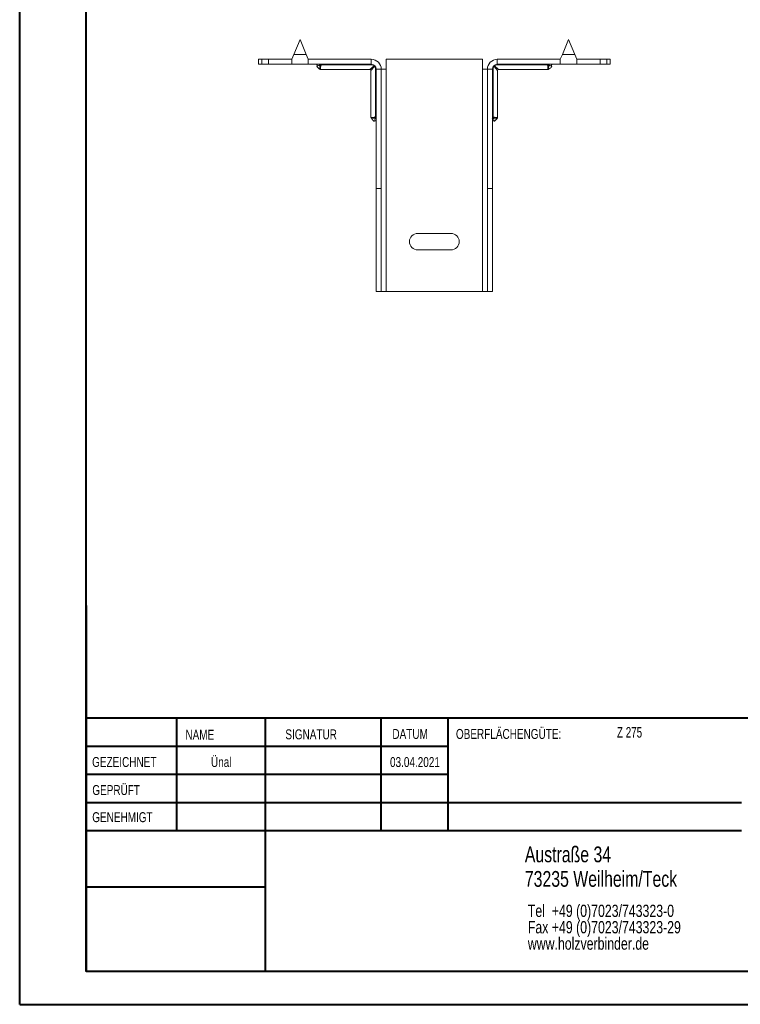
# Model space of a CAD drawing. Header units: millimetres. Extents: x 0 to 210, y 0 to 297.
# Tile 1 of 8: x 0 to 109, y 0 to 149. Entities that reach past the tile are written whole.
import ezdxf

# ---------------------------------------------------------------- set-up
doc = ezdxf.new("R2010")
doc.units = ezdxf.units.MM
doc.styles.add('SLDTEXTSTYLE0', font='TXT', dxfattribs={"width": 0.75})
doc.styles.add('SLDTEXTSTYLE2', font='TXT', dxfattribs={"width": 0.7})

# ---------------------------------------------------------------- blocks, each defined once
blk = doc.blocks.new('SW_NOTE_0')
at = {"color": 0, "linetype": 'Continuous', "lineweight": 0, "char_height": 1.8521, "attachment_point": 1, "style": 'SLDTEXTSTYLE0'}
for s, insert in [('Tel  +49 (0)7023/743323-0', (0, 2.39)), ('Fax +49 (0)7023/743323-29', (0, -0.08)), ('www.holzverbinder.de', (0, -2.55))]:
    blk.add_mtext(s, dxfattribs=dict(at, insert=insert))

msp = doc.modelspace()

# ---------------------------------------------------------------- linework, layer by layer
at = {"color": 7, "linetype": 'Continuous', "lineweight": 40}
for p, q in [((0.08, 0.21), (0.08, 297.21)), ((10.08, 5.21), (10.08, 292.21)), ((10.11, 60.37), (10.11, 5.12)), ((205.08, 43.37), (10.11, 43.37)), ((23.71, 43.37), (23.71, 26.37)), ((37.1, 43.37), (37.1, 5.12)), ((54.51, 43.37), (54.51, 26.37)), ((64.71, 26.37), (64.71, 43.37)), ((64.71, 39.1), (10.11, 39.1)), ((64.71, 34.87), (10.11, 34.87)), ((108.91, 30.62), (10.11, 30.62)), ((108.91, 26.37), (10.11, 26.37)), ((37.1, 17.87), (10.11, 17.87)), ((10.11, 13.71), (10.08, 13.71)), ((10.11, 9.46), (10.08, 9.46)), ((10.08, 5.21), (205.08, 5.21)), ((0.08, 0.21), (210.08, 0.21))]:
    msp.add_line(p, q, dxfattribs=at)
at = {"color": 7, "linetype": 'Continuous', "lineweight": 15}
for p, q in [((42.35, 145.74), (41.41, 143.49)), ((43.29, 143.49), (42.35, 145.74)), ((82.85, 145.74), (81.91, 143.49)), ((83.79, 143.49), (82.85, 145.74)), ((36.1, 142.74), (36.1, 141.99)), ((36.1, 142.74), (36.6, 142.74)), ((36.6, 142.74), (36.6, 141.99)), ((36.6, 142.74), (37.6, 142.74)), ((37.6, 141.99), (37.6, 142.74)), ((41.1, 142.74), (37.6, 142.74)), ((41.41, 143.49), (41.1, 142.74)), ((41.1, 142.74), (41.1, 141.99)), ((41.41, 143.49), (43.29, 143.49)), ((43.6, 142.74), (43.29, 143.49)), ((53.1, 142.74), (43.6, 142.74)), ((43.6, 141.99), (43.6, 142.74)), ((53.1, 141.99), (53.1, 142.74)), ((69.85, 142.74), (55.35, 142.74)), ((55.35, 141.24), (55.35, 142.74)), ((69.85, 142.74), (69.85, 141.24)), ((72.1, 141.99), (72.1, 142.74)), ((72.1, 142.74), (81.6, 142.74)), ((81.91, 143.49), (81.6, 142.74)), ((81.6, 142.74), (81.6, 141.99)), ((81.91, 143.49), (83.79, 143.49)), ((84.1, 142.74), (83.79, 143.49)), ((84.1, 141.99), (84.1, 142.74)), ((84.1, 142.74), (87.6, 142.74)), ((87.6, 141.99), (87.6, 142.74)), ((87.6, 142.74), (88.6, 142.74)), ((88.6, 141.99), (88.6, 142.74)), ((88.6, 142.74), (89.1, 142.74)), ((89.1, 141.99), (89.1, 142.74)), ((36.6, 141.99), (36.1, 141.99)), ((37.6, 141.99), (36.6, 141.99)), ((41.1, 141.99), (37.6, 141.99)), ((41.1, 141.99), (43.6, 141.99)), ((53.1, 141.99), (43.6, 141.99)), ((45.46, 141.19), (52.9, 141.19)), ((45.56, 141.99), (45.56, 141.9)), ((53.1, 141.9), (45.56, 141.9)), ((52.9, 141.19), (53.52, 141.74)), ((53.6, 141.67), (53.05, 141.04)), ((53.1, 141.99), (53.1, 141.9)), ((53.85, 141.24), (53.75, 141.24)), ((53.75, 134.08), (53.75, 141.24)), ((53.85, 141.24), (54.6, 141.24)), ((53.85, 123.24), (53.85, 141.24)), ((54.6, 123.24), (54.6, 141.24)), ((54.6, 141.24), (55.35, 141.24)), ((55.35, 107.74), (55.35, 141.24)), ((69.85, 141.24), (69.85, 107.74)), ((69.85, 141.24), (70.6, 141.24)), ((71.35, 141.24), (70.6, 141.24)), ((70.6, 123.24), (70.6, 141.24)), ((71.35, 123.24), (71.35, 141.24)), ((71.45, 141.24), (71.35, 141.24)), ((71.45, 141.24), (71.45, 134.08)), ((72.15, 141.04), (71.6, 141.67)), ((71.68, 141.74), (72.3, 141.19)), ((72.1, 141.99), (81.6, 141.99)), ((72.1, 141.9), (72.1, 141.99)), ((79.64, 141.9), (72.1, 141.9)), ((72.3, 141.19), (79.73, 141.19)), ((79.64, 141.9), (79.64, 141.99)), ((81.6, 141.99), (84.1, 141.99)), ((84.1, 141.99), (87.6, 141.99)), ((88.6, 141.99), (87.6, 141.99)), ((89.1, 141.99), (88.6, 141.99)), ((53.05, 141.04), (53.05, 133.99)), ((72.15, 133.99), (72.15, 141.04)), ((53.85, 134.08), (53.75, 134.08)), ((71.45, 134.08), (71.35, 134.08)), ((54.6, 123.24), (53.85, 123.24)), ((53.85, 107.74), (53.85, 123.24)), ((54.6, 107.74), (54.6, 123.24)), ((70.6, 123.24), (71.35, 123.24)), ((70.6, 107.74), (70.6, 123.24)), ((71.35, 107.74), (71.35, 123.24)), ((65.1, 116.49), (60.1, 116.49)), ((60.1, 113.99), (65.1, 113.99)), ((54.6, 107.74), (53.85, 107.74)), ((54.6, 107.74), (55.35, 107.74)), ((55.35, 107.74), (69.85, 107.74)), ((69.85, 107.74), (70.6, 107.74)), ((70.6, 107.74), (71.35, 107.74))]:
    msp.add_line(p, q, dxfattribs=at)
at = {"color": 7, "linetype": 'Continuous', "lineweight": 0}
for p, q in [((64.71, 39.12), (10.11, 39.12)), ((23.71, 5.21), (23.71, 5.12)), ((54.51, 5.21), (54.51, 5.12))]:
    msp.add_line(p, q, dxfattribs=at)
at = {"color": 7, "linetype": 'Continuous', "lineweight": 15, "flags": 128}
for points in [[(53.63, 141.77), (53.62, 141.78), (53.61, 141.78), (53.6, 141.78), (53.59, 141.78), (53.57, 141.77), (53.56, 141.76), (53.54, 141.75), (53.52, 141.74)], [(53.63, 141.77), (53.63, 141.77), (53.64, 141.76), (53.64, 141.74), (53.63, 141.73), (53.63, 141.72), (53.62, 141.7), (53.61, 141.68), (53.6, 141.67)], [(71.6, 141.67), (71.59, 141.68), (71.58, 141.7), (71.57, 141.72), (71.57, 141.73), (71.56, 141.74), (71.56, 141.76), (71.56, 141.77), (71.57, 141.77)], [(71.68, 141.74), (71.66, 141.75), (71.64, 141.76), (71.63, 141.77), (71.61, 141.78), (71.6, 141.78), (71.59, 141.78), (71.58, 141.78), (71.57, 141.77)]]:
    msp.add_lwpolyline(points, dxfattribs=at)
at = {"color": 7, "linetype": 'Continuous', "lineweight": 15}
for centre, radius, start, end in [((53.1, 141.24), 1.5, 0, 90), ((72.1, 141.24), 1.5, 90, 180), ((44.81, 141.84), 0.15, 324.0281, 89.9834), ((45.21, 141.85), 0.143, 355.6318, 86.346), ((52.9, 141.04), 0.15, 3.5852, 86.153), ((53.1, 141.24), 0.75, 0, 90), ((53.29, 141.44), 0.384, 37.042, 52.958), ((72.1, 141.24), 0.75, 90, 180), ((71.91, 141.44), 0.384, 127.042, 142.958), ((72.3, 141.04), 0.15, 93.5852, 176.153), ((79.99, 141.85), 0.143, 93.654, 184.3682), ((80.39, 141.84), 0.15, 90.0166, 215.868), ((53.71, 133.73), 0.143, 3.654, 94.3682), ((71.49, 133.73), 0.143, 85.6318, 176.346), ((53.7, 133.33), 0.15, 0.0166, 125.868), ((71.5, 133.33), 0.15, 54.0281, 179.9834), ((60.1, 115.24), 1.25, 90, 270), ((65.1, 115.24), 1.25, 270, 90)]:
    msp.add_arc(centre, radius, start, end, dxfattribs=at)
for points, knots in [([(44.93, 141.75), (44.92, 141.75), (44.91, 141.73), (44.9, 141.7), (44.9, 141.67), (44.91, 141.63), (44.94, 141.57), (45.02, 141.49), (45.18, 141.38), (45.29, 141.29), (45.36, 141.23)], [0, 0, 0, 0, 0.035638, 0.081888, 0.127478, 0.176815, 0.234112, 0.402212, 0.622869, 1, 1, 1, 1]), ([(45.35, 141.84), (45.28, 141.82), (45.15, 141.78), (44.95, 141.76), (44.94, 141.75), (44.93, 141.75)], [0, 0, 0, 0, 0.389366, 0.808807, 1, 1, 1, 1]), ([(45.35, 141.84), (45.37, 141.85), (45.4, 141.85), (45.47, 141.87), (45.51, 141.88), (45.56, 141.9)], [0, 0, 0, 0, 0.5, 0.5, 1, 1, 1, 1]), ([(45.36, 141.24), (45.36, 141.25), (45.36, 141.27), (45.36, 141.42), (45.36, 141.59), (45.35, 141.72), (45.35, 141.81), (45.35, 141.84)], [0, 0, 0, 0, 0.29761, 0.603576, 0.782886, 0.922392, 1, 1, 1, 1]), ([(45.36, 141.24), (45.37, 141.23), (45.39, 141.21), (45.43, 141.19), (45.46, 141.19), (45.46, 141.19)], [0, 0, 0, 0, 0.314875, 0.756339, 1, 1, 1, 1]), ([(45.56, 141.9), (45.53, 141.86), (45.49, 141.8), (45.46, 141.63), (45.46, 141.51), (45.46, 141.36), (45.46, 141.23), (45.46, 141.2), (45.46, 141.19)], [0, 0, 0, 0, 0.097005, 0.176504, 0.437444, 0.452619, 0.728231, 1, 1, 1, 1]), ([(53.52, 141.74), (53.47, 141.79), (53.4, 141.83), (53.26, 141.88), (53.18, 141.9), (53.1, 141.9)], [0, 0, 0, 0, 0.5, 0.5, 1, 1, 1, 1]), ([(53.75, 141.24), (53.75, 141.32), (53.74, 141.4), (53.69, 141.54), (53.65, 141.61), (53.6, 141.67)], [0, 0, 0, 0, 0.5, 0.5, 1, 1, 1, 1]), ([(71.6, 141.67), (71.55, 141.61), (71.51, 141.54), (71.46, 141.4), (71.45, 141.32), (71.45, 141.24)], [0, 0, 0, 0, 0.5, 0.5, 1, 1, 1, 1]), ([(72.1, 141.9), (72.02, 141.9), (71.94, 141.88), (71.8, 141.83), (71.73, 141.79), (71.68, 141.74)], [0, 0, 0, 0, 0.5, 0.5, 1, 1, 1, 1]), ([(79.64, 141.9), (79.68, 141.88), (79.72, 141.87), (79.8, 141.85), (79.83, 141.85), (79.85, 141.84)], [0, 0, 0, 0, 0.5, 0.5, 1, 1, 1, 1]), ([(79.73, 141.19), (79.74, 141.2), (79.74, 141.23), (79.74, 141.41), (79.74, 141.63), (79.71, 141.8), (79.67, 141.86), (79.64, 141.9)], [0, 0, 0, 0, 0.271986, 0.547596, 0.823497, 0.902995, 1, 1, 1, 1]), ([(79.73, 141.19), (79.74, 141.19), (79.76, 141.19), (79.8, 141.2), (79.83, 141.22), (79.84, 141.23), (79.84, 141.24)], [0, 0, 0, 0, 0.1649462, 0.5816079, 0.9211653, 1, 1, 1, 1]), ([(79.85, 141.84), (79.85, 141.81), (79.85, 141.76), (79.85, 141.67), (79.84, 141.57), (79.84, 141.41), (79.84, 141.27), (79.84, 141.25), (79.84, 141.24)], [0, 0, 0, 0, 0.077567, 0.125356, 0.243412, 0.39668, 0.702485, 1, 1, 1, 1]), ([(79.84, 141.23), (79.9, 141.29), (80.04, 141.4), (80.21, 141.51), (80.29, 141.61), (80.3, 141.67), (80.3, 141.7), (80.29, 141.73), (80.27, 141.75), (80.27, 141.75)], [0, 0, 0, 0, 0.361958, 0.699924, 0.822694, 0.873687, 0.922608, 0.975031, 1, 1, 1, 1]), ([(80.27, 141.75), (80.26, 141.75), (80.25, 141.76), (80.05, 141.78), (79.92, 141.82), (79.85, 141.84)], [0, 0, 0, 0, 0.191185, 0.610639, 1, 1, 1, 1]), ([(53.05, 133.99), (53.05, 133.99), (53.05, 133.97), (53.06, 133.94), (53.08, 133.9), (53.09, 133.89), (53.1, 133.88)], [0, 0, 0, 0, 0.083098, 0.500154, 0.836067, 1, 1, 1, 1]), ([(53.06, 133.99), (53.06, 133.99), (53.07, 133.99), (53.24, 133.98), (53.43, 133.98), (53.58, 134), (53.66, 134.02), (53.72, 134.06), (53.75, 134.08)], [0, 0, 0, 0, 0.23003, 0.505332, 0.781311, 0.83054, 0.9055, 1, 1, 1, 1]), ([(53.08, 133.9), (53.14, 133.83), (53.25, 133.69), (53.37, 133.52), (53.47, 133.44), (53.52, 133.42), (53.56, 133.43), (53.59, 133.44), (53.61, 133.45), (53.61, 133.46)], [0, 0, 0, 0, 0.360079, 0.69877, 0.822071, 0.873145, 0.921977, 0.974193, 1, 1, 1, 1]), ([(53.7, 133.88), (53.67, 133.88), (53.62, 133.88), (53.51, 133.88), (53.39, 133.88), (53.24, 133.89), (53.11, 133.89), (53.1, 133.89), (53.1, 133.89)], [0, 0, 0, 0, 0.068653, 0.129492, 0.308949, 0.443735, 0.748562, 1, 1, 1, 1]), ([(53.61, 133.46), (53.61, 133.46), (53.61, 133.48), (53.64, 133.67), (53.68, 133.81), (53.7, 133.88)], [0, 0, 0, 0, 0.191185, 0.610639, 1, 1, 1, 1]), ([(53.75, 134.08), (53.74, 134.04), (53.73, 134), (53.71, 133.93), (53.7, 133.89), (53.7, 133.88)], [0, 0, 0, 0, 0.5, 0.5, 1, 1, 1, 1]), ([(71.5, 133.88), (71.5, 133.89), (71.49, 133.93), (71.47, 134), (71.46, 134.04), (71.45, 134.08)], [0, 0, 0, 0, 0.5, 0.5, 1, 1, 1, 1]), ([(71.45, 134.08), (71.48, 134.06), (71.54, 134.02), (71.62, 134), (71.77, 133.98), (71.96, 133.98), (72.13, 133.99), (72.14, 133.99), (72.14, 133.99)], [0, 0, 0, 0, 0.0945, 0.16946, 0.218689, 0.494668, 0.76997, 1, 1, 1, 1]), ([(72.1, 133.89), (72.09, 133.89), (72.09, 133.89), (71.95, 133.89), (71.79, 133.88), (71.67, 133.88), (71.58, 133.88), (71.53, 133.88), (71.5, 133.88)], [0, 0, 0, 0, 0.25137, 0.5561999, 0.7517696, 0.8705068, 0.9313464, 1, 1, 1, 1]), ([(71.5, 133.88), (71.52, 133.81), (71.56, 133.67), (71.59, 133.48), (71.59, 133.46), (71.59, 133.46)], [0, 0, 0, 0, 0.389366, 0.808807, 1, 1, 1, 1]), ([(71.59, 133.46), (71.6, 133.45), (71.61, 133.44), (71.64, 133.43), (71.68, 133.42), (71.71, 133.44), (71.77, 133.47), (71.85, 133.55), (71.96, 133.71), (72.06, 133.82), (72.11, 133.9)], [0, 0, 0, 0, 0.036428, 0.082506, 0.128022, 0.177439, 0.23496, 0.403777, 0.624753, 1, 1, 1, 1]), ([(72.1, 133.88), (72.11, 133.89), (72.12, 133.9), (72.14, 133.94), (72.15, 133.98), (72.15, 133.99)], [0, 0, 0, 0, 0.136533, 0.612632, 1, 1, 1, 1])]:
    msp.add_open_spline(points, degree=3, knots=knots, dxfattribs=at)

# ---------------------------------------------------------------- block references
at = {"color": 7, "linetype": 'Continuous', "lineweight": 0}
msp.add_blockref('SW_NOTE_0', (76.7, 12.85), dxfattribs=at)

# ---------------------------------------------------------------- texts
for s, insert, char_height, attachment_point, style in [('NAME', (25.07, 41.62), 1.5, 1, 'SLDTEXTSTYLE0'), ('SIGNATUR', (40.14, 41.68), 1.5, 1, 'SLDTEXTSTYLE0'), ('DATUM', (56.28, 41.74), 1.5, 1, 'SLDTEXTSTYLE0'), ('OBERFLÄCHENGÜTE:', (65.86, 41.74), 1.5, 1, 'SLDTEXTSTYLE0'), ('Z 275', (90.14, 42.03), 1.587, 1, 'SLDTEXTSTYLE2'), ('GEZEICHNET', (11, 37.51), 1.5, 1, 'SLDTEXTSTYLE0'), ('Ünal', (30.47, 37.5), 1.499, 2, 'SLDTEXTSTYLE0'), ('03.04.2021', (59.68, 37.5), 1.499, 2, 'SLDTEXTSTYLE0'), ('GEPRÜFT', (11.03, 33.28), 1.5, 1, 'SLDTEXTSTYLE0'), ('GENEHMIGT', (11.02, 29.19), 1.5, 1, 'SLDTEXTSTYLE0'), ('Austraße 34', (76.25, 24.02), 2.3813, 1, 'SLDTEXTSTYLE0'), ('73235 Weilheim/Teck', (76.25, 20.32), 2.3813, 1, 'SLDTEXTSTYLE0')]:
    msp.add_mtext(s, dxfattribs=dict(at, insert=insert, char_height=char_height, attachment_point=attachment_point, style=style))

doc.saveas('drawing.dxf')
